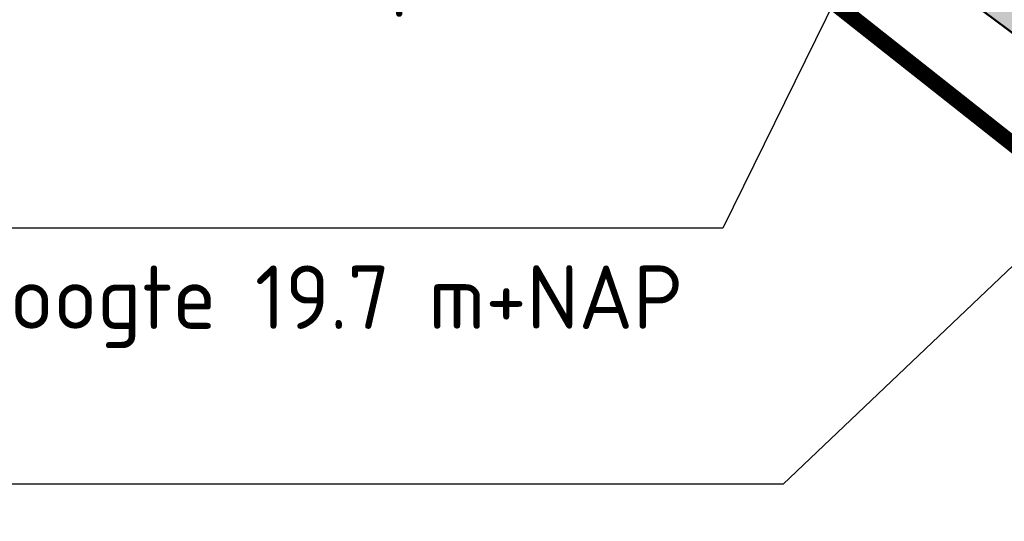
# Model space of a CAD drawing. Header units: metres. Extents: x -3 to 311477, y 0 to 754107.
# Tile 67 of 82: x 155503 to 155580, y 377024 to 377063. Entities that reach past the tile are written whole.
import ezdxf
from ezdxf import colors
from ezdxf.entities.mleader import LeaderData, LeaderLine
from ezdxf.math import Vec2, Vec3

# ---------------------------------------------------------------- set-up
doc = ezdxf.new("R2010")
doc.units = ezdxf.units.M
doc.linetypes.add('CENTER', pattern=[2, 1.25, -0.25, 0.25, -0.25])
doc.layers.add('N-KLEUR_talud', color=7, linetype='Continuous', true_color=0xa57500)
doc.layers.add('Z_ZZZ_WERKGRENS', color=5, linetype='CENTER', true_color=0x0000ff)
for name, color, linetype, lineweight in [('N-WE-GW-TALUD-GD', 90, 'Continuous', 50), ('N-XX-GW-GROND_STEEN-WERK-A-2000', 7, 'Continuous', 18), ('X-XX-AL-TEKENBLAD_SCHAALBALK-S', 7, 'Continuous', 25)]:
    doc.layers.add(name, color=color, linetype=linetype, lineweight=lineweight)
doc.styles.add('NLCS-ISO', font='NLCS-ISO.ttf')

msp = doc.modelspace()

# ---------------------------------------------------------------- hatches: boundary and pattern name
at = {"layer": 'N-KLEUR_talud'}
h = msp.add_hatch(color=256, dxfattribs=at)
h.dxf.hatch_style = 1
edge = h.paths.add_edge_path()
edge.add_line((155673.4108115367, 377006.0341118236), (155668.6244481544, 377040.0968973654))
edge.add_line((155668.6244481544, 377040.0968973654), (155660.5644984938, 377038.9669496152))
edge.add_arc((155659.590488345, 377045.8996389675), 7.000776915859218, 236.7180492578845, 277.99744058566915, ccw=False)
edge.add_line((155655.748745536, 377040.0471275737), (155645.8460909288, 377046.5484328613))
edge.add_line((155645.8460909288, 377046.5484328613), (155600.2293698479, 377076.4962396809))
edge.add_line((155600.2293698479, 377076.4962396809), (155599.1231837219, 377077.4860353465))
edge.add_line((155599.1231837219, 377077.4860353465), (155582.1363142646, 377093.9448802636))
edge.add_line((155582.1363142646, 377093.9448802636), (155577.988303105, 377102.2384679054))
edge.add_arc((155560.9951843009, 377093.7394142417), 18.9999999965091, 26.57177871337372, 37.85921574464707)
edge.add_line((155575.996086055, 377105.4001580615), (155572.8380014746, 377102.9452646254))
edge.add_arc((155560.9951843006, 377093.7394142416), 14.99999999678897, 26.571778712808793, 37.85921574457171, ccw=False)
edge.add_line((155574.4108044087, 377100.4491934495), (155579.6254909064, 377090.0228812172))
edge.add_line((155579.6254909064, 377090.0228812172), (155555.4943709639, 377105.8651875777))
edge.add_arc((155559.3360270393, 377111.7168265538), 7.000000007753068, 222.3492648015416, 236.7147241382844, ccw=False)
edge.add_line((155554.1626620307, 377107.0012889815), (155527.1156784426, 377136.6742406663))
edge.add_arc((155506.4222184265, 377117.8120904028), 28.00000000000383, 42.349264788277, 127.4616201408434)
edge.add_line((155489.3917823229, 377140.0373968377), (155133.825795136, 376867.1425545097))
edge.add_arc((155147.1594990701, 376849.7695196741), 21.89999999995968, 127.5060305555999, 216.4800687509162)
edge.add_line((155129.550503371, 376836.7490254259), (155176.2077635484, 376773.6494626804))
edge.add_arc((155173.3935404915, 376771.568561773), 3.499999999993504, -52.774248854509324, 36.480068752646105, ccw=False)
edge.add_line((155175.5108901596, 376768.7816584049), (155096.4868039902, 376708.7431136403))
edge.add_arc((155094.3694543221, 376711.5300170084), 3.499999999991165, 216.3965705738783, 307.22575114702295, ccw=False)
edge.add_line((155091.5522017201, 376709.4532195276), (155045.0742862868, 376772.5022309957))
edge.add_arc((155028.3317565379, 376760.1601202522), 20.79999999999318, 36.39657057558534, 127.1226471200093)
edge.add_line((155015.7784739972, 376776.7449053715), (155009.3459965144, 376771.8760628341))
edge.add_line((155009.3459965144, 376771.8760628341), (155007.5027565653, 376769.7596135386))
edge.add_line((155007.5027565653, 376769.7596135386), (155010.5440884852, 376765.7905704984))
edge.add_line((155010.5440884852, 376765.7905704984), (155014.6215412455, 376767.0458150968))
edge.add_line((155014.6215412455, 376767.0458150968), (155017.957784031, 376769.5065740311))
edge.add_arc((155025.9711933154, 376758.6421701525), 13.49999999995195, 35.84919676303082, 126.41188770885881, ccw=False)
edge.add_line((155036.913770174, 376766.5484974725), (155082.8034897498, 376703.0358495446))
edge.add_arc((155094.3694556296, 376711.5300119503), 14.34999518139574, 216.2939369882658, 307.2257592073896)
edge.add_line((155103.0505879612, 376700.1037131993), (155182.0746741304, 376760.1422579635))
edge.add_arc((155173.3935404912, 376771.5685617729), 14.35000000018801, 307.2257511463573, 396.5760538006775)
edge.add_line((155184.9175460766, 376780.1195731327), (155137.9884591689, 376842.3407686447))
edge.add_arc((155147.9681603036, 376849.867757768), 12.50000000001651, 126.41188770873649, 217.024690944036, ccw=False)
edge.add_line((155140.5483368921, 376859.9273909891), (155500.3487950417, 377125.310412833))
edge.add_arc((155505.6910678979, 377118.0674769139), 8.999999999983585, 42.16497704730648, 126.41188770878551, ccw=False)
edge.add_line((155512.3620034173, 377124.1088856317), (155538.1302758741, 377095.6555079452))
edge.add_arc((155593.8001357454, 377149.4222848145), 77.39508765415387, 224.0037373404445, 232.9482773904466)
edge.add_line((155547.1668301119, 377087.653891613), (155656.2955594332, 377006.5398466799))
edge.add_arc((155662.2610260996, 377014.5656305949), 9.9999999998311, 233.3770308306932, 277.9985996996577)
edge.add_line((155663.6525150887, 377004.6629158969), (155673.4108115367, 377006.0341118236))
at = {"layer": 'N-XX-GW-GROND_STEEN-WERK-A-2000'}
h = msp.add_hatch(dxfattribs=at)
h.set_pattern_fill('AGW-WERK_ONTGRAVEN', color=256, scale=2, pattern_type=2)
h.set_pattern_definition([(135, (0, 0), (-7.071067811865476, -7.071067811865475), [])])
edge = h.paths.add_edge_path()
edge.add_line((155561.80374293, 377119.4007023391), (155659.518032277, 377110.3070133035))
edge.add_line((155659.518032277, 377110.3070133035), (155659.977462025, 377114.3033034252))
edge.add_arc((155653.2017110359, 377115.0822712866), 6.820380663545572, 353.4418357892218, 382.28955002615)
edge.add_arc((155655.886044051, 377116.1826245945), 3.919273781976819, 22.28955002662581, 90.79167300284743)
edge.add_arc((155655.6690354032, 377131.8871999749), 11.78680085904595, 105.9767025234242, 270.79167300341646, ccw=False)
edge.add_arc((155648.4481041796, 377156.5563014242), 13.91778945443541, 286.6021710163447, 307.6359232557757)
edge.add_arc((155250.5924510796, 376617.7342511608), 666.1060351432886, 52.40726696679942, 62.37218559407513)
edge.add_line((155559.4832653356, 377207.8899212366), (155555.3863246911, 377200.4825928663))
edge.add_arc((155467.3534085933, 377256.054089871), 104.1056463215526, 309.2285628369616, 327.7374962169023, ccw=False)
edge.add_line((155533.1914377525, 377175.4108042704), (155519.9924167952, 377165.2714537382))
edge.add_line((155519.9924167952, 377165.2714537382), (155561.80374293, 377119.4007023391))
edge = h.paths.add_edge_path()
edge.add_line((155646.7797026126, 377057.2261701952), (155647.4869587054, 377047.5342685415))
edge.add_arc((155646.7410326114, 377047.4562027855), 0.7500000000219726, -33.285275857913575, 5.974606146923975, ccw=False)
edge.add_line((155647.3679939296, 377047.0445967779), (155647.0935404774, 377046.6265472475))
edge.add_arc((155646.4665791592, 377047.0381532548), 0.7499999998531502, 236.714676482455, 326.71472415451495, ccw=False)
edge.add_line((155646.0549726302, 377046.4111922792), (155648.0485172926, 377045.1025192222))
edge.add_line((155648.0485172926, 377045.1025192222), (155646.7797026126, 377057.2261701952))

# ---------------------------------------------------------------- linework, layer by layer
at = {"layer": 'N-WE-GW-TALUD-GD'}
msp.add_lwpolyline([(155010.5440884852, 376765.7905704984), (155014.6215412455, 376767.0458150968), (155017.957784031, 376769.5065740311, -0.4170929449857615), (155036.9137701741, 376766.5484974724), (155082.8034897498, 376703.0358495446, 0.418985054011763), (155103.0505879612, 376700.1037131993), (155182.0746741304, 376760.1422579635, 0.4108962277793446), (155184.9175460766, 376780.1195731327), (155137.9884591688, 376842.3407686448, -0.4173496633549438), (155140.5483368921, 376859.9273909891), (155500.3487950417, 377125.310412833, -0.3851006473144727), (155512.3620034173, 377124.1088856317), (155538.1302758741, 377095.6555079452, 0.03904774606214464), (155547.1668301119, 377087.653891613), (155656.2955594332, 377006.5398466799, 0.1971963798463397), (155663.6525150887, 377004.6629158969), (155673.4108115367, 377006.0341118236)], format="xyb", dxfattribs=at)
at = {"layer": 'Z_ZZZ_WERKGRENS', "ltscale": 5, "flags": 128}
msp.add_lwpolyline([(155729.6383478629, 377257.0019479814, 1.25, 1.25, 0), (155709.2021896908, 377226.0707219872, 1.25, 1.25, 0), (155699.2264668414, 377212.2490464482, 1.25, 1.25, -0.1966661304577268), (155672.5085035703, 377190.8340949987, 1.25, 1.25, 0.4885837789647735), (155667.8373059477, 377165.8204314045, 1.25, 1.25, -0.2363158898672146), (155664.8084110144, 377154.5830002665, 1.25, 1.25, 0.03715252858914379), (155659.8663441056, 377148.1240359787, 1.25, 1.25, -0.1801867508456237), (155652.5623833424, 377142.738033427, 1.25, 1.25, 0.8755492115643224), (155655.82498356, 377120.6014765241, 1.25, 1.25, -0.308128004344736), (155659.9751048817, 377117.858799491, 1.25, 1.25, -0.126540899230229), (155660.4741902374, 377114.2461975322, 1.25, 1.25, 0), (155657.3358041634, 377086.9473530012, 1.25, 1.25, 0.05901695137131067), (155657.3717697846, 377076.4788594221, 1.25, 1.25, 0), (155659.3605937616, 377058.9938943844, 1, 1, 0), (155650.5917940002, 377057.7618020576, 1, 1, 0), (155607.7492550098, 377085.9140660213, 1.25, 1.25, 0), (155528.1508667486, 377173.8943785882, 1.25, 1.25, 0), (155111.7257355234, 376855.8094585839, 1.25, 1.25, 0), (155174.089, 376771.469, 1.25, 1.25, 0), (155094.268, 376710.825, 1.25, 1.25, 0), (155035.2637409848, 376790.8664598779, 1.25, 1.25, 0), (155038.313923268, 376793.2074571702, 1.25, 1.25, 0), (155035.1395947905, 376797.3434211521, 1.25, 1.25, 0), (155002.1474964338, 376772.1084933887, 1.25, 1.25, 0), (155011.0325779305, 376761.5783070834, 1.25, 1.25, 0), (155026.7283063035, 376769.491264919, 1.25, 1.25, 0), (155026.7283063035, 376769.491264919, 1.25, 1.25, 0), (155026.7283063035, 376769.491264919, 1.25, 1.25, 0), (155026.7283063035, 376769.491264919, 1.25, 1.25, 0), (155026.7283063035, 376769.491264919, 1.25, 1.25, 0), (155090.3126986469, 376686.4977953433, 1.25, 1.25, 0), (155200.1597118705, 376770.1270934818, 1.25, 1.25, 0), (155140.8390510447, 376853.7563916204, 1.25, 1.25, 0), (155140.8390510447, 376853.7563916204, 1.25, 1.25, 0), (155140.8390510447, 376853.7563916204, 1.25, 1.25, 0), (155505.1782447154, 377121.5845045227, 1.25, 1.25, 0), (155505.1782447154, 377121.5845045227, 1.25, 1.25, 0), (155505.1782447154, 377121.5845045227, 1.25, 1.25, 0), (155528.3844476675, 377095.3353426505, 1.25, 1.25, 0), (155643.6623254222, 377004.2422681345, 1.25, 1.25, 0), (155659.06175745, 376975.1151919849, 1.25, 1.25, 0), (155666.4296656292, 376920.1779871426, 1.25, 1.25, -0.2044344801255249), (155662.0122810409, 376904.216322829, 1.25, 1.25, -0.03773865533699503), (155615.2464897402, 376836.4748407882, 1.25, 1.25, 0), (155614.9447411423, 376721.6587998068, 1.25, 1.25, -0.2603640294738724), (155604.6115831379, 376701.8311110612, 1.25, 1.25, 0), (155578.4443452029, 376684.6513904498, 1.25, 1.25, 0.1512597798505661), (155540.5690196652, 376644.4074430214, 1.25, 1.25, 0)], format="xyseb", dxfattribs=at)

# ---------------------------------------------------------------- leaders
at = {"layer": 'X-XX-AL-TEKENBLAD_SCHAALBALK-S'}
ml = msp.add_multileader_mtext('Standard', dxfattribs=at)
ml.set_content('Aanbrengen duiker en afrit optioneel. Duiker %%C500mm b.o.b. 19,8 m+NAP, lengte 9,6m  ', color=256, style='NLCS-ISO')
ml.set_leader_properties()
ml.build(insert=Vec2(0, 0))
ml.multileader.update_dxf_attribs({"text_left_attachment_type": 5, "text_right_attachment_type": 5, "dogleg_length": 0, "arrow_head_size": 5, "scale": 2})
ctx = ml.context
ctx.base_point, ctx.scale, ctx.char_height, ctx.arrow_head_size, ctx.landing_gap_size, ctx.plane_origin = Vec3(155443.2541831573, 377047.0529587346), 2, 5, 5, 1e-10, Vec3(155588.6323630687, 377081.9365286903)
ctx.left_attachment, ctx.right_attachment = 5, 5
notes = []
notes.append((ctx, [(1, (1, 1, 0), (155558.2541831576, 377047.0529587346), (-1, 0), 0, [(0, [(155580.8985637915, 377093.0973474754)], 0, [])])]))
ctx.mtext.insert, ctx.mtext.width, ctx.mtext.flow_direction = Vec3(155443.2541831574, 377070.2196254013), 119.0645723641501, 5
ml = msp.add_multileader_mtext('Standard', dxfattribs=at)
ml.set_content('\\pxa0.83333,sm1.15,ql;Bodemhoogte 19.7 m+NAP', color=256, style='NLCS-ISO')
ml.set_leader_properties()
ml.build(insert=Vec2(0, 0))
ml.multileader.update_dxf_attribs({"text_left_attachment_type": 5, "text_right_attachment_type": 5, "dogleg_length": 0, "arrow_head_size": 5, "scale": 2})
ctx = ml.context
ctx.base_point, ctx.scale, ctx.char_height, ctx.arrow_head_size, ctx.landing_gap_size, ctx.plane_origin = Vec3(155524.5051941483, 377026.861607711), 2, 5, 5, 1e-10, Vec3(155617.1117520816, 377076.5092501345)
ctx.left_attachment, ctx.right_attachment, ctx.text_align_type = 5, 5, 2
notes.append((ctx, [(1, (1, 1, 0), (155563.0051941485, 377026.861607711), (-1, 0), 0, [(0, [(155609.9318406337, 377071.5399081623)], 0, [])])]))
ctx.mtext.insert, ctx.mtext.width, ctx.mtext.defined_height, ctx.mtext.alignment, ctx.mtext.flow_direction = Vec3(155563.0051941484, 377044.1078198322), 41.70966273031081, 17.17398401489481, 3, 5
ml = msp.add_multileader_mtext('Standard', dxfattribs=at)
ml.set_content('\\pxa0.83333,sm1.15,ql;Verwijderen duiker', color=256, style='NLCS-ISO')
ml.set_leader_properties()
ml.build(insert=Vec2(0, 0))
ml.multileader.update_dxf_attribs({"text_left_attachment_type": 5, "text_right_attachment_type": 5, "dogleg_length": 0, "arrow_head_size": 5, "scale": 2})
ctx = ml.context
ctx.base_point, ctx.scale, ctx.char_height, ctx.arrow_head_size, ctx.landing_gap_size, ctx.plane_origin = Vec3(155529.9273202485, 377014.0518198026), 2, 5, 5, 1e-10, Vec3(155639.7009603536, 377040.7016934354)
ctx.left_attachment, ctx.right_attachment, ctx.text_align_type = 5, 5, 2
notes.append((ctx, [(1, (1, 1, 0), (155585.9273202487, 377014.0518198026), (-1, 0), 0, [(1, [(155602.9583274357, 377050.7221486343)], 0, [])])]))
ctx.mtext.insert, ctx.mtext.width, ctx.mtext.defined_height, ctx.mtext.alignment, ctx.mtext.flow_direction = Vec3(155585.9273202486, 377020.7184864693), 58.92486395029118, 22.2687823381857, 3, 5
ml = msp.add_multileader_mtext('Standard', dxfattribs=at)
ml.set_content('Aanbrengen duiker %%C500mm b.o.b. 19,6 m+NAP, lengte 28,8m ', color=256, style='NLCS-ISO')
ml.set_leader_properties()
ml.build(insert=Vec2(0, 0))
ml.multileader.update_dxf_attribs({"text_left_attachment_type": 5, "text_right_attachment_type": 5, "dogleg_length": 0, "arrow_head_size": 5, "scale": 2})
ctx = ml.context
ctx.base_point, ctx.scale, ctx.char_height, ctx.arrow_head_size, ctx.landing_gap_size, ctx.plane_origin = Vec3(155552.5245427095, 376986.8838651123), 2, 5, 5, 1e-10, Vec3(155659.2187151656, 377046.4847304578)
ctx.left_attachment, ctx.right_attachment = 5, 5
notes.append((ctx, [(1, (1, 1, 0), (155615.5245427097, 376986.8838651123), (-1, 0), 0, [(0, [(155660.3815491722, 377049.0580843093)], 0, [])])]))
ctx.mtext.insert, ctx.mtext.width, ctx.mtext.flow_direction = Vec3(155552.5245427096, 377010.050531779), 72.92159783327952, 5
ml = msp.add_multileader_mtext('Standard', dxfattribs=at)
ml.set_content('Bestaande duiker vervangen door: %%C500mm b.o.b. 20,8 m+NAP, lengte 9,6m ', color=256, style='NLCS-ISO')
ml.set_leader_properties()
ml.build(insert=Vec2(0, 0))
ml.multileader.update_dxf_attribs({"text_left_attachment_type": 5, "text_right_attachment_type": 5, "dogleg_length": 0, "arrow_head_size": 5, "scale": 2})
ctx = ml.context
ctx.base_point, ctx.scale, ctx.char_height, ctx.arrow_head_size, ctx.landing_gap_size, ctx.plane_origin = Vec3(155399.8545833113, 376994.7557590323), 2, 5, 5, 1e-10, Vec3(155351.7135153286, 377016.7840665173)
ctx.left_attachment, ctx.right_attachment = 5, 5
notes.append((ctx, [(0, (1, 1, 0), (155399.8545833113, 376994.7557590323), (1, 0), 0, [(0, [(155343.0617677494, 377029.1317866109)], 0, [])])]))
ctx.mtext.insert, ctx.mtext.width, ctx.mtext.flow_direction = Vec3(155399.8545833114, 377017.922425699), 101.8647114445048, 5
for ctx, leaders in notes:
    for number, flags, end, landing, length, lines in leaders:
        leader = LeaderData()
        leader.index, (leader.has_last_leader_line, leader.has_dogleg_vector, leader.attachment_direction) = number, flags
        leader.last_leader_point, leader.dogleg_vector, leader.dogleg_length = Vec3(end), Vec3(landing), length
        for number, points, colour, breaks in lines:
            line = LeaderLine()
            line.index, line.vertices, line.color, line.breaks = number, Vec3.list(points), colors.encode_raw_color(colour), breaks
            leader.lines.append(line)
        ctx.leaders.append(leader)

doc.saveas('drawing.dxf')
